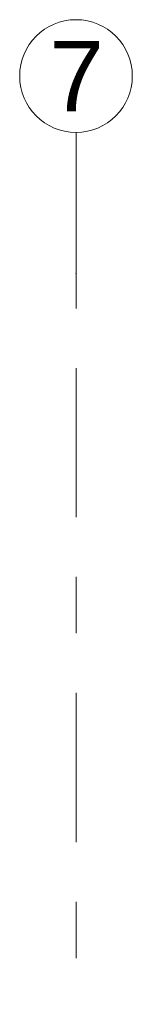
# Model space of a CAD drawing. Header units: metres. Extents: x -3.6 to 84.5, y -11 to 16.8.
# Tile 107 of 124: x 22.03 to 22.23, y 15.058 to 16.805. Entities that reach past the tile are written whole.
import ezdxf

# ---------------------------------------------------------------- set-up
doc = ezdxf.new("R2010")
doc.units = ezdxf.units.M
doc.header["$MEASUREMENT"] = 0
doc.linetypes.add('Strichlinie doppelt', pattern=[0.546806, 0.264583, -0.105833, 0.070556, -0.105833])
doc.layers.add('451 - Universal.Achsen Raster', color=7, linetype='Continuous')
doc.styles.add('ERSTELLTER_STIL_2', font='txt')

msp = doc.modelspace()

# ---------------------------------------------------------------- linework, layer by layer
at = {"layer": '451 - Universal.Achsen Raster', "color": 160, "linetype": 'Strichlinie doppelt', "lineweight": 9, "true_color": 0x3232ff}
for p, q in [((22.13, 16.355), (22.13, 16.605)), ((22.13, -10.585), (22.13, 16.355))]:
    msp.add_line(p, q, dxfattribs=at)
at = {"layer": '451 - Universal.Achsen Raster', "color": 160, "linetype": 'Continuous', "lineweight": 9, "true_color": 0x3232ff}
msp.add_circle((22.13, 16.705), 0.1, dxfattribs=at)
at = {"layer": '451 - Universal.Achsen Raster', "color": 160, "linetype": 'Strichlinie doppelt', "lineweight": 9, "true_color": 0x3232ff}
msp.add_point((22.13, 16.355), dxfattribs=at)
msp.add_point((22.13, 16.355), dxfattribs=at)

# ---------------------------------------------------------------- texts
at = {"layer": '451 - Universal.Achsen Raster', "color": 160, "lineweight": 9, "true_color": 0x3232ff, "insert": (22.0826, 16.7675), "char_height": 0.125, "attachment_point": 1, "style": 'ERSTELLTER_STIL_2'}
msp.add_mtext('\\A1;{\\pql;\\pt0;\\fArial|b0|i0|c0|p38;7}', dxfattribs=at)

doc.saveas('drawing.dxf')
